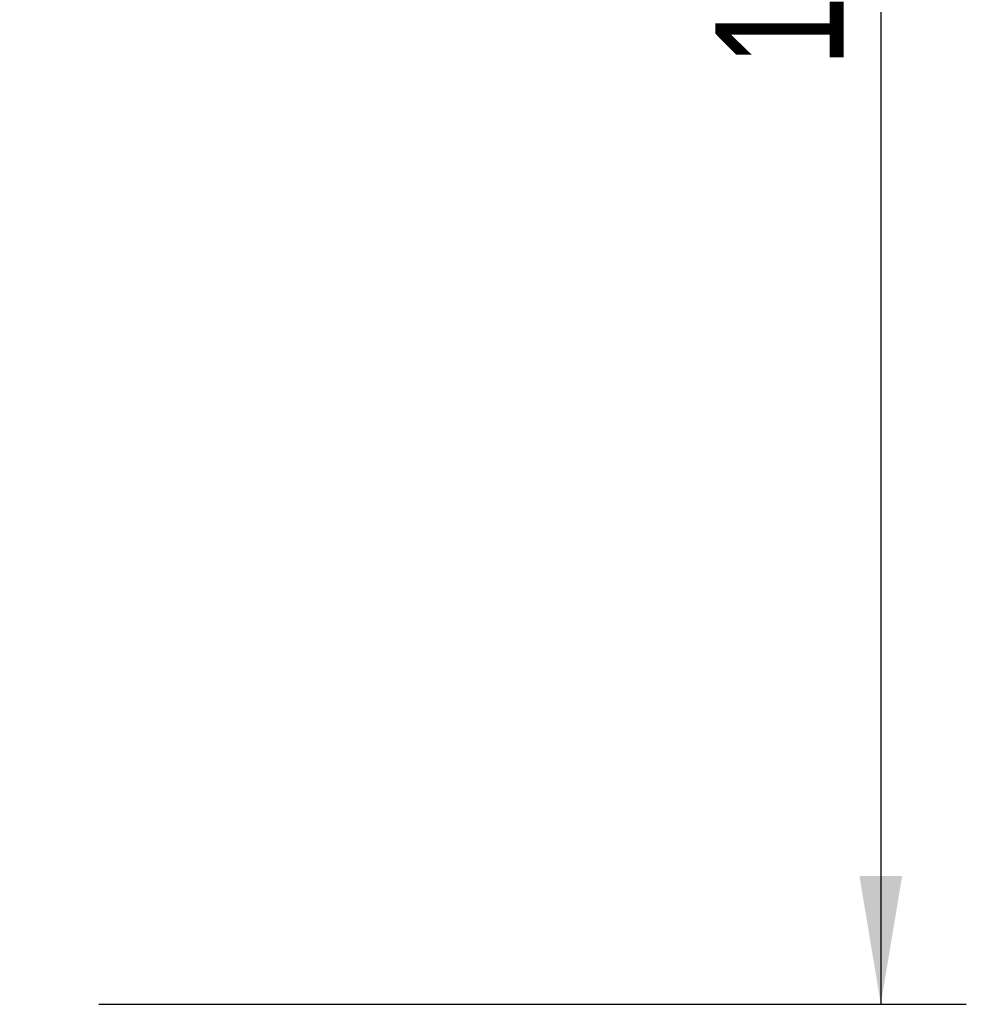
# Model space of a CAD drawing. Header units: millimetres. Extents: x 0 to 420, y 0 to 297.
# Tile 19 of 36: x 212 to 234, y 195 to 218. Entities that reach past the tile are written whole.
import ezdxf

# ---------------------------------------------------------------- set-up
doc = ezdxf.new("R2010")
doc.units = ezdxf.units.MM
doc.layers.add('CARTIGLIO', color=140, linetype='Continuous')
doc.styles.add('SLDTEXTSTYLE3', font='TXT', dxfattribs={"width": 0.75})
doc.dimstyles.new('SLDDIMSTYLE0', dxfattribs={"dimtxt": 3, "dimasz": 3, "dimexe": 0, "dimexo": 0.0625, "dimgap": 0.75, "dimtad": 1, "dimdec": 0, "dimlfac": 20, "dimrnd": 1e-09, "dimzin": 12, "dimdsep": 46, "dimtxsty": 'SLDTEXTSTYLE3', "dimsah": 1, "dimcen": 0.09, "dimadec": 0, "dimazin": 3, "dimtfac": 1, "dimtdec": 3, "dimtofl": 0, "dimtmove": 0, "dimatfit": 3, "dimfxl": 0, "dimfrac": 2, "dimtolj": 1, "dimtzin": 12, "dimarcsym": 0})

# ---------------------------------------------------------------- blocks, each defined once
blk = doc.blocks.new('_D')
at = {"layer": 'CARTIGLIO'}
for p, q in [((208.089, 241.483), (233.953, 241.483)), ((231.953, 241.483), (231.953, 195.445)), ((213.663, 195.445), (233.953, 195.445))]:
    blk.add_line(p, q, dxfattribs=at)
for points in [[(231.953, 241.483), (231.453, 238.483), (232.453, 238.483)], [(231.953, 195.445), (232.453, 198.445), (231.453, 198.445)]]:
    blk.add_solid(points, dxfattribs=at)
at = {"layer": 'CARTIGLIO', "insert": (228.086, 217.356), "char_height": 3, "attachment_point": 1, "rotation": 90, "style": 'SLDTEXTSTYLE3'}
blk.add_mtext('1', dxfattribs=at)

msp = doc.modelspace()

# ---------------------------------------------------------------- dimensions: what is measured, and where the dimension line sits
at = {"layer": 'CARTIGLIO'}
dim = msp.add_linear_dim(base=(231.95301, 195.44479), p1=(206.08943, 241.48329), p2=(211.66263, 195.44479), angle=90, dimstyle='SLDDIMSTYLE0', dxfattribs=at)
dim.commit()
dim.dimension.update_dxf_attribs({"geometry": '_D', "text_midpoint": (231.95301, 218.46404), "dimtype": 160})

doc.saveas('drawing.dxf')
